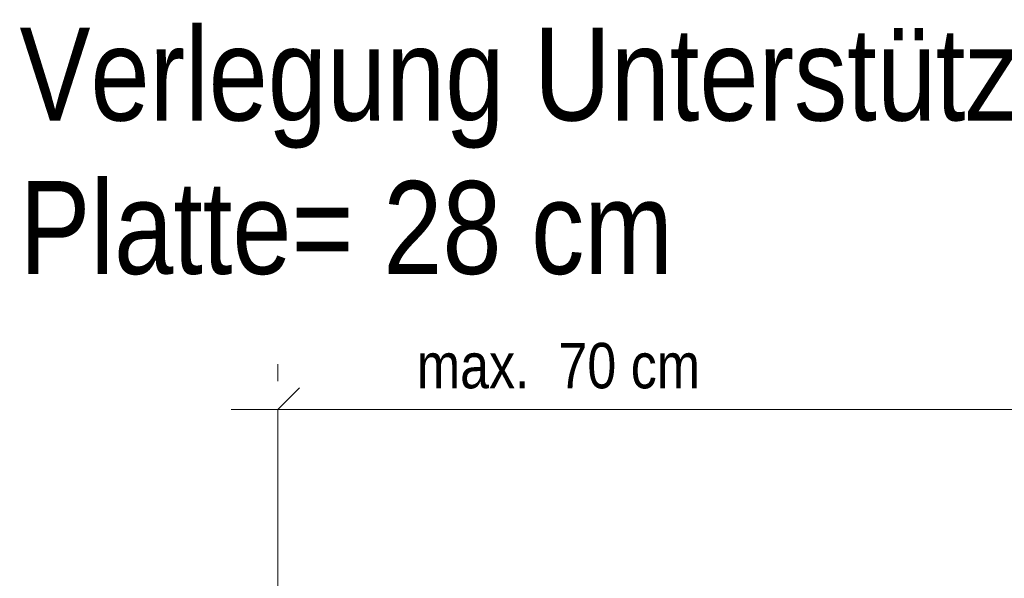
# Model space of a CAD drawing. Header units: millimetres. Extents: x -7.9 to 38.5, y -8.4 to 24.5.
# Tile 36 of 37: x 32.1 to 33.3, y 23.8 to 24.5. Entities that reach past the tile are written whole.
import ezdxf
from ezdxf.enums import TextEntityAlignment as Align

# ---------------------------------------------------------------- set-up
doc = ezdxf.new("R2010")
doc.units = ezdxf.units.MM
doc.linetypes.add('DASHDOT', pattern=[1, 0.5, -0.25, 0, -0.25])
doc.styles.add('Arial Narrow', font='ARIALN.TTF')

msp = doc.modelspace()

# ---------------------------------------------------------------- linework, layer by layer
at = {"color": 6, "linetype": 'DASHDOT', "lineweight": 13, "ltscale": 0.25}
msp.add_line((32.373125, 23.617159), (32.373125, 24.062846), dxfattribs=at)
at = {"color": 6, "linetype": 'Continuous', "lineweight": 13}
for q in [(32.399517, 24.034298), (32.316396, 24.007907), (33.468814, 24.007907), (32.373125, 23.734636)]:
    msp.add_line((32.373125, 24.007907), q, dxfattribs=at)

# ---------------------------------------------------------------- texts
at = {"color": 1, "lineweight": 70, "style": 'Arial Narrow'}
msp.add_text('Verlegung Unterstützungskörbe M. 1:5', height=0.1125, dxfattribs=at).set_placement((32.060155, 24.358063))
at = {"color": 4, "lineweight": 50, "style": 'Arial Narrow'}
msp.add_text('Platte= 28 cm', height=0.1125, dxfattribs=at).set_placement((32.060155, 24.228462), align=Align.MIDDLE_LEFT)
at = {"color": 3, "lineweight": 25, "style": 'Arial Narrow'}
msp.add_text('max.  70 cm', height=0.055, dxfattribs=at).set_placement((32.541515, 24.033685))

doc.saveas('drawing.dxf')
